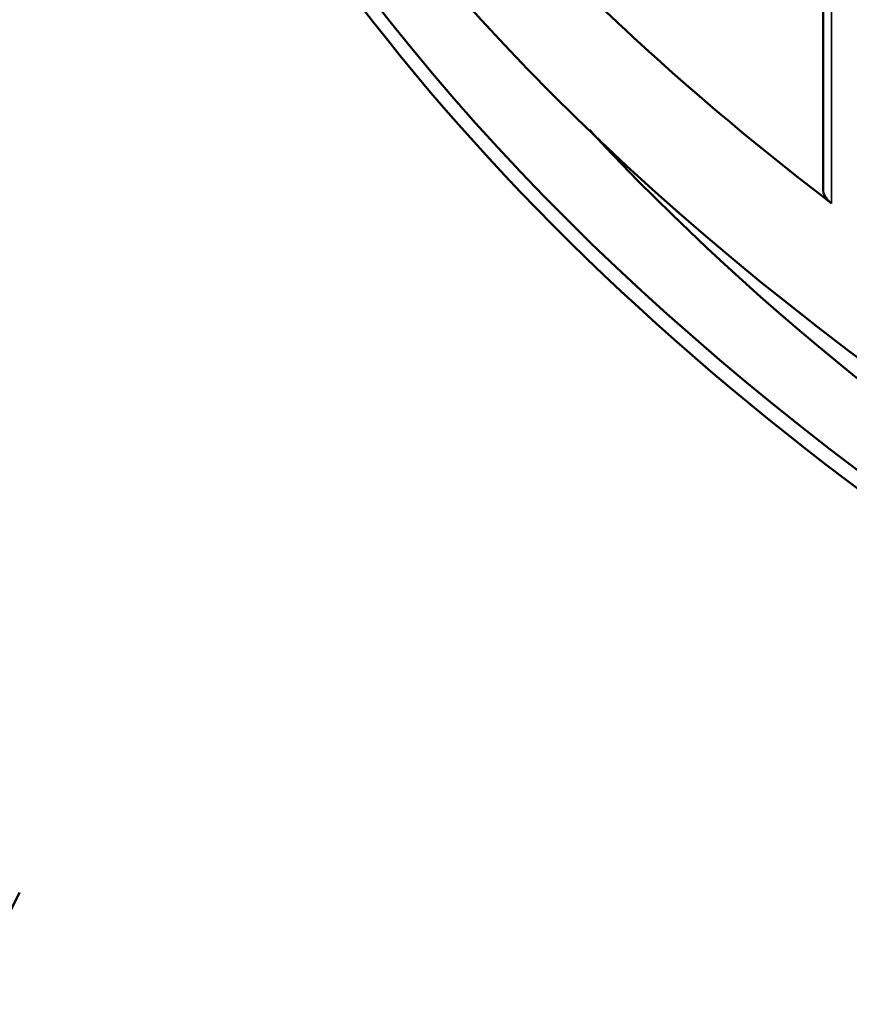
# Model space of a CAD drawing. Header units: millimetres. Extents: x 38 to 2514, y 38 to 1622.
# Tile 83 of 244: x 342 to 354, y 1254 to 1268. Entities that reach past the tile are written whole.
import ezdxf

# ---------------------------------------------------------------- set-up
doc = ezdxf.new("R2010")
doc.units = ezdxf.units.MM
doc.header["$LTSCALE"] = 7.692307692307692
doc.layers.add('Visible (ISO)', color=7, linetype='Continuous', lineweight=50)
doc.layers.add('Visible Narrow (ISO)', color=7, linetype='Continuous', lineweight=35)

msp = doc.modelspace()

# ---------------------------------------------------------------- linework, layer by layer
at = {"layer": 'Visible (ISO)'}
msp.add_line((353.8070953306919, 1274.966131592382), (353.8070953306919, 1265.237126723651), dxfattribs=at)
for centre, major_axis, ratio, start_param, end_param in [((399.8076923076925, 1283.120681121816), (-57.5, 0), 0.5773502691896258, 9.60769925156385e-16, 3.141592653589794), ((399.8076923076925, 1281.242738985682), (57.5, 2.068324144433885e-14), 0.5773502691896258, 3.113304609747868, 6.311473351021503), ((399.8076923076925, 1281.365213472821), (57.34999999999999, 2.281828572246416e-14), 0.5773502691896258, 3.164483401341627, 6.260294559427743), ((399.8076923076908, 1285.039448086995), (-57.49999999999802, -2.135044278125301e-14), 0.5773502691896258, 0.5311067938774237, 0.6469904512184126), ((399.8076923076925, 1281.365213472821), (-55.99999999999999, 3.332804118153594e-12), 0.5773502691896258, 0.4924538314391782, 2.649138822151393), ((354.4070953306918, 1265.237126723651), (-0.5999999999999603, -2.335204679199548e-16), 0.577350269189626, 0, 0.6469904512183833), ((399.8076923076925, 1245.276064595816), (-60, -1.387778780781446e-14), 0.5773502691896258, 5.993498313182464, 7.820642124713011)]:
    msp.add_ellipse(centre, major_axis=major_axis, ratio=ratio, start_param=start_param, end_param=end_param, dxfattribs=at)
at = {"layer": 'Visible Narrow (ISO)'}
msp.add_line((353.9283892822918, 1274.909490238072), (353.9283544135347, 1265.028314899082), dxfattribs=at)

doc.saveas('drawing.dxf')
